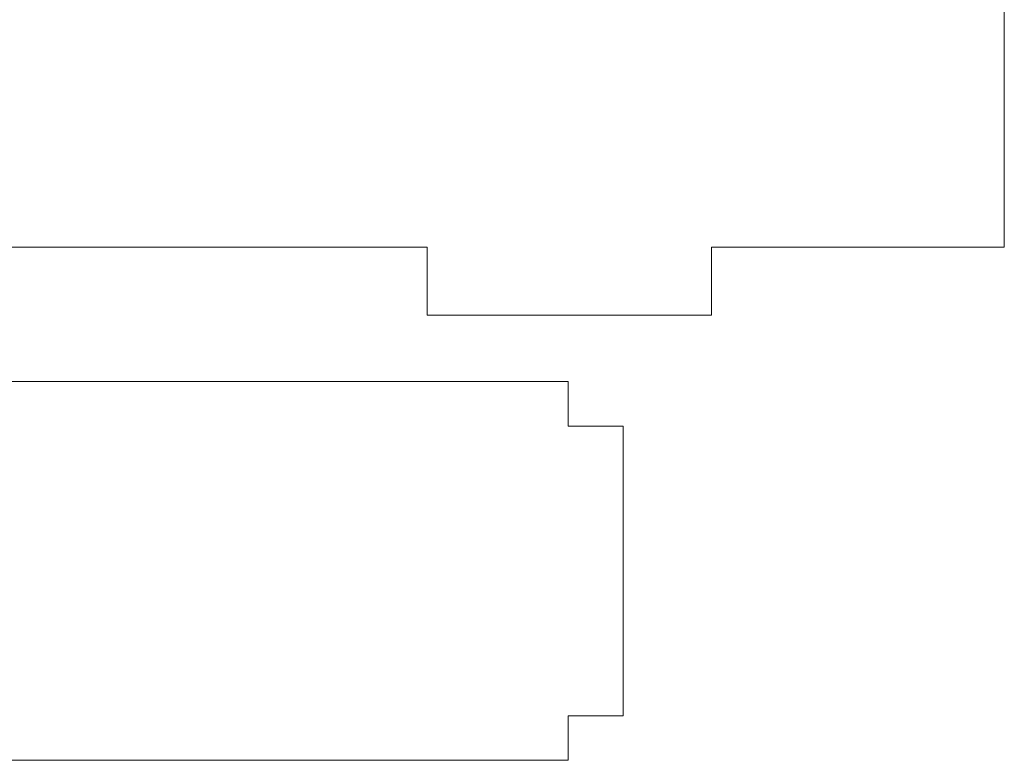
# Model space of a CAD drawing. Header units: millimetres. Extents: x -285 to 176, y -252 to 158.
# Tile 110 of 256: x -115 to -63, y -26 to 13. Entities that reach past the tile are written whole.
import ezdxf

# ---------------------------------------------------------------- set-up
doc = ezdxf.new("R2010")
doc.units = ezdxf.units.MM
doc.header["$MEASUREMENT"] = 0
doc.layers.add('Layer 1', color=7, linetype='Continuous')

msp = doc.modelspace()

# ---------------------------------------------------------------- linework, layer by layer
at = {"layer": 'Layer 1', "color": 1, "lineweight": 9}
for points in [[(-151.7598, 0.94), (-151.7598, 0.94), (-166.7387, 0.94), (-166.7387, 0.94), (-166.7387, 0.94), (-166.7387, 0.94), (-166.7386, 71.3439), (-166.7386, 71.3439), (-166.7386, 71.3439), (-166.7386, 71.3439), (-62.7363, 71.3439), (-62.7363, 71.3439), (-62.7363, 71.3439), (-62.7363, 71.3439), (-62.7363, 0.94), (-62.7363, 0.94), (-62.7363, 0.94), (-62.7363, 0.94), (-78.2092, 0.94), (-78.2092, 0.94), (-78.2092, 0.94), (-78.2092, 0.94), (-78.2092, -2.6583), (-78.2092, -2.6583), (-78.2092, -2.6583), (-78.2092, -2.6583), (-93.2093, -2.6583), (-93.2093, -2.6583), (-93.2093, -2.6583), (-93.2093, -2.6583), (-93.2093, 0.94), (-93.2093, 0.94), (-93.2093, 0.94), (-93.2093, 0.94), (-136.7595, 0.94), (-136.7595, 0.94), (-136.7595, 0.94), (-136.7595, 0.94), (-136.7595, -2.6583), (-136.7595, -2.6583), (-136.7595, -2.6583), (-136.7595, -2.6583), (-151.7598, -2.6583), (-151.7598, -2.6583), (-151.7598, -2.6583), (-151.7598, -2.6583), (-151.7598, 0.94), (-151.7598, 0.94)], [(-85.7763, -8.518), (-85.7763, -8.518), (-82.8658, -8.518), (-82.8658, -8.518), (-82.8658, -8.518), (-82.8658, -8.518), (-82.8658, -23.8179), (-82.8658, -23.8179), (-82.8658, -23.8179), (-82.8658, -23.8179), (-85.7762, -23.8179), (-85.7762, -23.8179), (-85.7762, -23.8179), (-85.7762, -23.8179), (-85.7762, -26.1674), (-85.7762, -26.1674), (-85.7762, -26.1674), (-85.7762, -26.1674), (-148.7753, -26.1674), (-148.7753, -26.1674), (-148.7753, -26.1674), (-148.7753, -26.1674), (-148.7753, -23.8179), (-148.7753, -23.8179), (-148.7753, -23.8179), (-148.7753, -23.8179), (-151.7139, -23.8179), (-151.7139, -23.8179), (-151.7139, -23.8179), (-151.7139, -23.8179), (-151.714, -8.518), (-151.714, -8.518), (-151.714, -8.518), (-151.714, -8.518), (-148.7753, -8.518), (-148.7753, -8.518), (-148.7753, -8.518), (-148.7753, -8.518), (-148.7753, -6.1649), (-148.7753, -6.1649), (-148.7753, -6.1649), (-148.7753, -6.1649), (-85.7763, -6.1649), (-85.7763, -6.1649), (-85.7763, -6.1649), (-85.7763, -6.1649), (-85.7763, -8.518), (-85.7763, -8.518)]]:
    msp.add_open_spline(points, degree=3, knots=[0, 0, 0, 0, 0.0769231, 0.0769231, 0.0769231, 0.0769231, 0.1538462, 0.1538462, 0.1538462, 0.1538462, 0.2307692, 0.2307692, 0.2307692, 0.2307692, 0.3076923, 0.3076923, 0.3076923, 0.3076923, 0.3846154, 0.3846154, 0.3846154, 0.3846154, 0.4615385, 0.4615385, 0.4615385, 0.4615385, 0.5384615, 0.5384615, 0.5384615, 0.5384615, 0.6153846, 0.6153846, 0.6153846, 0.6153846, 0.6923077, 0.6923077, 0.6923077, 0.6923077, 0.7692308, 0.7692308, 0.7692308, 0.7692308, 0.8461538, 0.8461538, 0.8461538, 0.8461538, 1, 1, 1, 1], dxfattribs=at)

doc.saveas('drawing.dxf')
